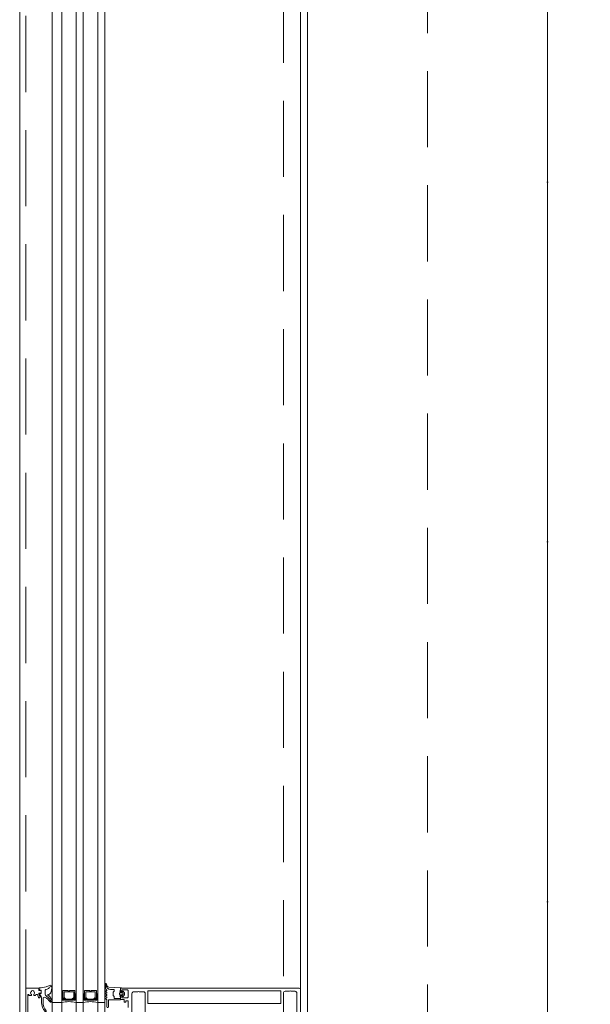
# Model space of a CAD drawing. Header units: millimetres. Extents: x 213386 to 506888, y 183055 to 450952.
# Tile 117 of 256: x 373037 to 373512, y 298776 to 299597. Entities that reach past the tile are written whole.
import ezdxf

# ---------------------------------------------------------------- set-up
doc = ezdxf.new("R2010")
doc.units = ezdxf.units.MM
doc.linetypes.add('CK_Čerchovaná 50', pattern=[6, 3, -1.5, 0, -1.5])
doc.linetypes.add('ČÁRKOVANÁ', pattern=[19.05, 12.7, -6.35])
for name, color, linetype, lineweight in [('FASÁDA DETAILNÍ', 255, 'Continuous', 0), ('KOTY', 255, 'Continuous', 0), ('NOVA', 255, 'Continuous', 0), ('TENKA', 255, 'Continuous', 0)]:
    doc.layers.add(name, color=color, linetype=linetype, lineweight=lineweight)
doc.layers.get('KOTY').off()

# ---------------------------------------------------------------- blocks, each defined once
blk = doc.blocks.new('NOVÁ PODLAHA')
at = {"layer": 'NOVA'}
blk.add_lwpolyline([(25700, 16457.5), (25700, 0), (0, 0), (0, 15942.5)], dxfattribs=at)
blk = doc.blocks.new('284336')
for points in [[(-0.7, -9.6), (-10, -9.6, 0.414511), (-10.51, -10.11), (-10.51, -15.51, -1), (-11.69, -15.51), (-11.69, -9.6), (-12.69, -8.95, -0.668884), (-12.6, -8.23), (-11.99, -8.01, 0.766384), (-11.99, -7.21), (-12.6, -6.99, -0.76831), (-12.6, -6.23), (-11.99, -6.01, 0.766384), (-11.99, -5.21), (-12.6, -4.99, -0.76831), (-12.6, -4.23), (-11.99, -4.01, 0.766384), (-11.99, -3.21), (-12.6, -2.99, -0.877523), (-12.5, -2.22), (-12.1, -2.22, 0.698129), (-11.83, -1.5, -0.220231), (-12.89, 0.78), (-12.89, 3.45, -0.157143), (-12.82, 3.68), (-12.69, 3.42, -0.067482), (-12.48, 2.53, 0.393136), (-8.66, -1.02), (-6.1, -1.02, -0.414214), (-5.61, -1.51), (-5.61, -2.22, -0.267949), (-5.85, -2.65), (-6.35, -2.93, 0.267949), (-6.61, -3.38), (-6.61, -5.84, 0.267949), (-6.35, -6.29), (-5.85, -6.57, -0.267949), (-5.61, -7), (-5.61, -8.11, 0.414215), (-5.1, -8.62), (-0.41, -8.62), (-0.41, -9.31, -0.414212), (-0.7, -9.6)], [(-0.41, 0), (-0.41, -2, 0.990243), (-0.4, -3.02), (0.9, -3.02, 0.414214), (1.21, -2.71), (1.21, -2.61, -0.668123), (1.71, -2.4), (2.75, -3.45, -0.199004), (2.89, -3.79), (2.89, -5.43, -0.199038), (2.75, -5.77), (1.71, -6.82, -0.668191), (1.21, -6.61), (1.21, -6.51, 0.414214), (0.9, -6.2), (-0.4, -6.2, 0.990269), (-0.41, -7.22), (-0.41, -8.6), (-5.1, -8.6, -0.414215), (-5.59, -8.11), (-5.59, -7, 0.267949), (-5.84, -6.56), (-6.34, -6.27, -0.267949), (-6.59, -5.84), (-6.59, -3.38, -0.267949), (-6.34, -2.95), (-5.84, -2.66, 0.267949), (-5.59, -2.22), (-5.59, -1.51, 0.414214), (-6.1, -1), (-8.66, -1, -0.393156), (-12.46, 2.53, 0.067572), (-12.67, 3.43), (-12.8, 3.7, -0.637545), (-12.12, 3.53), (-11.92, 2.53, 0.344315), (-10.06, 0.91), (0, 0.38, -0.406913), (0.39, 0), (-0.41, 0)], [(1.7, -4.31, 0.414235), (1.2, -3.81), (-0.7, -3.81, 0.414214), (-1.2, -4.31), (-1.2, -4.91, 0.414214), (-0.7, -5.41), (1.2, -5.41, 0.414235), (1.7, -4.91), (1.7, -4.31)]]:
    blk.add_lwpolyline(points, format="xyb", close=True)
blk = doc.blocks.new('433270')
blk.add_lwpolyline([(1, 0, 0.414364), (0, -1), (0, -1.4, 0.255924), (0.23, -1.83, -0.547723), (0.23, -3.17, 0.255924), (0, -3.6), (0, -14.6, 0.414214), (0.3, -14.9), (1.2, -14.9, 0.414214), (1.7, -14.4), (1.7, -10.3, -0.414214), (2, -10), (6, -10, 0.414248), (7, -9), (7, -7.7, 0.414179), (6.5, -7.2), (5.7, -7.2, 0.414232), (5.4, -7.5), (5.4, -8.2, -0.414198), (5.1, -8.5), (2.8, -8.5, -0.414204), (1.8, -7.5), (1.8, -4.49, -0.147432), (1.97, -3.94, 0.147461), (2.4, -2.5), (2.4, -2.3, -0.414214), (2.9, -1.8), (21.87, -1.8, -0.668178), (22.22, -2.65), (22.16, -2.72, 1), (21.59, -3.29), (21.52, -3.35, 0.198912), (21.38, -3.71), (21.38, -4.05, 0.414214), (22.08, -4.75), (22.38, -4.75, 0.576988), (22.64, -4.3, -0.311246), (24.56, -4.3, 0.576988), (24.82, -4.75), (25.3, -4.75, -0.260065), (25.3, -6.65), (24.82, -6.65, 0.576988), (24.56, -7.1, -0.311246), (22.64, -7.1, 0.576988), (22.38, -6.65), (22.08, -6.65, 0.414214), (21.38, -7.35), (21.38, -7.61, 0.267949), (21.63, -8.04), (21.89, -8.2, -0.637047), (21.73, -10), (19.83, -10.7, 0.315299), (19.5, -11.17), (19.5, -11.49, 0.520567), (20.17, -11.96), (22.83, -10.99, -0.520567), (23.5, -11.46), (23.5, -12.5, 0.414062), (24, -13), (25, -13, 0.414186), (25.5, -12.5), (25.5, -11.5, -0.414182), (26, -11), (27, -11, 0.414214), (27.5, -10.5), (27.5, -0.5, 0.414214), (27, 0), (1, 0)], format="xyb", close=True)
blk = doc.blocks.new('284325')
for points in [[(0.84, -5.23, -0.560316), (0.94, -4.73), (1.94, -4.36, 0.3153), (2.14, -4.08), (2.14, -1.89, 0.451558), (1.8, -1.59), (0.9, -1.7, -0.399586), (0.57, -1.46), (0.3, -0.07, -0.415977), (0.53, 0.29, 0.024107), (6.15, 1.24, 0.076636), (8.99, 2.34, -0.577615), (10.79, 1.3), (10.02, 1.37, 0.283171), (9.08, 0.9, -0.168429), (7.07, -0.74), (5.9, -1.16, 0.315302), (5.24, -2.1), (5.24, -4.21, 0.269719), (6.76, -6.82, -0.194797), (10.18, -11.53, -0.342663), (9.17, -11.17, 0.119207), (5.43, -7.59, 0.578571), (3.63, -8.62), (3.63, -11.77, 0.176415), (6.16, -18.72, -1), (5.24, -19.49, -0.176415), (2.43, -11.77), (2.43, -8.89, 0.208286), (0.84, -5.23)], [(8.95, -6.65), (10.32, -8.78, -0.134555), (10.79, -10.63, -0.339795), (10.19, -11.53, 0.194788), (6.76, -6.81, -0.269736), (5.25, -4.21), (5.25, -2.1, -0.315302), (5.9, -1.17), (7.07, -0.74, 0.168429), (9.09, 0.89, -0.283167), (10.01, 1.36), (10.79, 1.29), (10.79, -0.74, -0.070852), (10.71, -1.3), (9.95, -3.93, -0.241839), (9.08, -4.83), (7.93, -5.22, 0.836024), (8.08, -6.19), (8.11, -6.19, -0.255349), (8.95, -6.65)]]:
    blk.add_lwpolyline(points, format="xyb", close=True)

msp = doc.modelspace()

# ---------------------------------------------------------------- linework, layer by layer
at = {"layer": 'FASÁDA DETAILNÍ'}
for p, q in [((373063.64, 288952.65), (373063.64, 307967.15)), ((373063.64, 293752.65), (373063.64, 307967.15)), ((373063.64, 284292.15), (373063.64, 307967.15)), ((373071.64, 307967.15), (373071.64, 288952.65)), ((373071.64, 307967.15), (373071.64, 293752.65)), ((373071.64, 307967.15), (373071.64, 297319.03)), ((373071.64, 307967.15), (373071.64, 292519.03)), ((373071.64, 307967.15), (373071.64, 287719.03)), ((373083.64, 288952.65), (373083.64, 307967.15)), ((373083.64, 293752.65), (373083.64, 307967.15)), ((373083.64, 297319.03), (373083.64, 307967.15)), ((373083.64, 292519.03), (373083.64, 307967.15)), ((373083.64, 287719.03), (373083.64, 307967.15)), ((373089.64, 307967.15), (373089.64, 288952.65)), ((373089.64, 307967.15), (373089.64, 293752.65)), ((373089.64, 307967.15), (373089.64, 297319.03)), ((373089.64, 307967.15), (373089.64, 292519.03)), ((373089.64, 307967.15), (373089.64, 287719.03)), ((373101.64, 288952.65), (373101.64, 307967.15)), ((373101.64, 293752.65), (373101.64, 307967.15)), ((373101.64, 297319.03), (373101.64, 307967.15)), ((373101.64, 292519.03), (373101.64, 307967.15)), ((373101.64, 287719.03), (373101.64, 307967.15)), ((373107.64, 307967.15), (373107.64, 288952.65)), ((373107.64, 307967.15), (373107.64, 293752.65)), ((373063.64, 298777.65), (373063.64, 300686.65)), ((373107.64, 300686.65), (373107.64, 298777.65)), ((373071.64, 300679.12), (373071.64, 298777.65)), ((373083.64, 298777.65), (373083.64, 300679.12)), ((373089.64, 300679.12), (373089.64, 298777.65)), ((373101.64, 298777.65), (373101.64, 300679.12)), ((373270.64, 300675.65), (373270.64, 298788.65)), ((373071.64, 298777.65), (373063.64, 298777.65)), ((373089.64, 298777.65), (373083.64, 298777.65)), ((373107.64, 298777.65), (373101.64, 298777.65))]:
    msp.add_line(p, q, dxfattribs=at)
for points in [[(399616.64, 284292.15), (373036.64, 284292.15), (373036.64, 307972.15), (399616.64, 307972.15)], [(399376.64, 284532.15), (373276.64, 284532.15), (373276.64, 307732.15), (399376.64, 307732.15)], [(399176.64, 284732.15), (373476.64, 284732.15), (373476.64, 307532.15), (399176.64, 307532.15)], [(373082.64, 298787.65), (373082.64, 298781.65), (373080.64, 298779.65), (373074.64, 298779.65), (373072.64, 298781.65), (373072.64, 298787.65), (373077.14, 298787.65), (373077.14, 298787.15), (373078.14, 298787.15), (373078.14, 298787.65)], [(373073.64, 298786.65), (373081.64, 298786.65), (373081.64, 298782.07), (373080.22, 298780.65), (373075.19, 298780.65), (373073.64, 298782.07)], [(373100.64, 298787.65), (373100.64, 298781.65), (373098.64, 298779.65), (373092.64, 298779.65), (373090.64, 298781.65), (373090.64, 298787.65), (373095.14, 298787.65), (373095.14, 298787.15), (373096.14, 298787.15), (373096.14, 298787.65)], [(373091.64, 298786.65), (373099.64, 298786.65), (373099.64, 298782.07), (373098.22, 298780.65), (373093.19, 298780.65), (373091.64, 298782.07)]]:
    msp.add_lwpolyline(points, close=True, dxfattribs=at)
at = {"layer": 'FASÁDA DETAILNÍ', "linetype": 'ČÁRKOVANÁ', "ltscale": 5}
msp.add_lwpolyline([(399611.64, 284297.15), (373041.64, 284297.15), (373041.64, 307967.15), (399611.64, 307967.15)], close=True, dxfattribs=at)
at = {"layer": 'FASÁDA DETAILNÍ', "color": 7, "linetype": 'ČÁRKOVANÁ', "ltscale": 5}
for points in [[(399396.64, 284512.15), (373256.64, 284512.15), (373256.64, 307752.15), (399396.64, 307752.15)], [(399276.64, 284632.15), (373376.64, 284632.15), (373376.64, 307632.15), (399276.64, 307632.15)]]:
    msp.add_lwpolyline(points, close=True, dxfattribs=at)
at = {"layer": 'FASÁDA DETAILNÍ'}
for points in [[(373270.64, 298763.15), (373270.64, 298788.65, 0.414214), (373269.64, 298789.65), (373269.64, 298789.65), (373121.14, 298789.65, 0.414214), (373120.64, 298789.15), (373120.64, 298787.85, 0.41422), (373121.14, 298787.35), (373121.64, 298787.35), (373121.64, 298788.35), (373126.14, 298788.35, -0.414214), (373127.14, 298787.35), (373127.14, 298782.65, -0.414214), (373126.14, 298781.65), (373121.64, 298781.65), (373121.64, 298783.35), (373121.14, 298783.35, 0.414201), (373120.64, 298782.85), (373120.64, 298780.85, 0.414214), (373121.14, 298780.35), (373123.28, 298780.35, -0.414214), (373123.78, 298779.85), (373123.78, 298778.05), (373125.03, 298778.05), (373125.03, 298779.25), (373126.84, 298779.25, -0.414214), (373127.14, 298778.95), (373127.14, 298773.66, -0.414167)], [(373130.14, 298766.8), (373130.14, 298785.16, -0.414214), (373131.64, 298786.66), (373135.14, 298786.66, -0.399985), (373136.14, 298786.66), (373139.84, 298786.66, -0.414214), (373141.34, 298785.16), (373141.34, 298766.8, 0.13165)], [(373256.44, 298766.81), (373256.44, 298785.66, -0.414232), (373257.94, 298787.16), (373261.65, 298787.16, -0.399985), (373262.65, 298787.16), (373266.14, 298787.16, -0.414232), (373267.64, 298785.66), (373267.64, 298766.81, 0.116937)]]:
    msp.add_lwpolyline(points, format="xyb", dxfattribs=at)
msp.add_lwpolyline([(373143.84, 298787.55), (373253.94, 298787.55, -0.414214), (373254.44, 298787.05), (373254.44, 298777.35, -0.414214), (373253.94, 298776.85), (373143.84, 298776.85, -0.414214), (373143.34, 298777.35), (373143.34, 298787.05, -0.414214), (373143.84, 298787.55)], format="xyb", close=True, dxfattribs=at)
for centre, radius, start, end in [((373072.14, 298785.52), 0.596, 213.03656, 326.96344), ((373072.14, 298785.22), 0.596, 213.03656, 326.96344), ((373072.14, 298784.93), 0.596, 213.03656, 326.96344), ((373072.14, 298784.64), 0.596, 213.03656, 326.96344), ((373072.14, 298784.35), 0.596, 213.03656, 326.96344), ((373072.14, 298784.05), 0.596, 213.03656, 326.96344), ((373072.14, 298783.76), 0.596, 213.03656, 326.96344), ((373072.14, 298783.47), 0.596, 213.03656, 326.96344), ((373072.14, 298783.18), 0.596, 213.03656, 326.96344), ((373072.14, 298782.88), 0.596, 213.03656, 326.96344), ((373072.14, 298782.59), 0.596, 213.03656, 326.96344), ((373072.14, 298782.3), 0.596, 213.03656, 326.96344), ((373072.14, 298782.01), 0.596, 213.03656, 326.96344), ((373072.28, 298781.99), 0.879, 223.50356, 316.00509), ((373072.42, 298782.09), 1.26, 231.50044, 308.03437), ((373072.56, 298782.25), 1.71, 237.31435, 302.70505), ((373072.71, 298782.49), 2.25, 241.59719, 298.47266), ((373072.88, 298782.84), 2.9, 244.70485, 294.69333), ((373072.99, 298783.21), 3.55, 247.59095, 292.70618), ((373077.64, 298755.76), 22.7, 74.67278, 105.32722), ((373082.29, 298783.21), 3.55, 247.29382, 292.40905), ((373082.4, 298782.84), 2.9, 245.30667, 295.29515), ((373082.57, 298782.49), 2.25, 241.52734, 298.40281), ((373082.71, 298782.25), 1.71, 237.29495, 302.68565), ((373082.85, 298782.09), 1.26, 231.96563, 308.49956), ((373083, 298781.99), 0.879, 223.99491, 316.49644), ((373083.14, 298785.52), 0.596, 213.03656, 326.96344), ((373083.14, 298785.22), 0.596, 213.03656, 326.96344), ((373083.14, 298784.93), 0.596, 213.03656, 326.96344), ((373083.14, 298784.64), 0.596, 213.03656, 326.96344), ((373083.14, 298784.35), 0.596, 213.03656, 326.96344), ((373083.14, 298784.05), 0.596, 213.03656, 326.96344), ((373083.14, 298783.76), 0.596, 213.03656, 326.96344), ((373083.14, 298783.47), 0.596, 213.03656, 326.96344), ((373083.14, 298783.18), 0.596, 213.03656, 326.96344), ((373083.14, 298782.88), 0.596, 213.03656, 326.96344), ((373083.14, 298782.59), 0.596, 213.03656, 326.96344), ((373083.14, 298782.3), 0.596, 213.03656, 326.96344), ((373083.14, 298782.01), 0.596, 213.03656, 326.96344), ((373090.14, 298785.52), 0.596, 213.03656, 326.96344), ((373090.14, 298785.22), 0.596, 213.03656, 326.96344), ((373090.14, 298784.93), 0.596, 213.03656, 326.96344), ((373090.14, 298784.64), 0.596, 213.03656, 326.96344), ((373090.14, 298784.35), 0.596, 213.03656, 326.96344), ((373090.14, 298784.05), 0.596, 213.03656, 326.96344), ((373090.14, 298783.76), 0.596, 213.03656, 326.96344), ((373090.14, 298783.47), 0.596, 213.03656, 326.96344), ((373090.14, 298783.18), 0.596, 213.03656, 326.96344), ((373090.14, 298782.88), 0.596, 213.03656, 326.96344), ((373090.14, 298782.59), 0.596, 213.03656, 326.96344), ((373090.14, 298782.3), 0.596, 213.03656, 326.96344), ((373090.14, 298782.01), 0.596, 213.03656, 326.96344), ((373090.28, 298781.99), 0.879, 223.50356, 316.00509), ((373090.42, 298782.09), 1.26, 231.50044, 308.03437), ((373090.56, 298782.25), 1.71, 237.31435, 302.70505), ((373090.71, 298782.49), 2.25, 241.59719, 298.47266), ((373090.88, 298782.84), 2.9, 244.70485, 294.69333), ((373090.99, 298783.21), 3.55, 247.59095, 292.70618), ((373095.64, 298755.76), 22.7, 74.67278, 105.32722), ((373100.29, 298783.21), 3.55, 247.29382, 292.40905), ((373100.4, 298782.84), 2.9, 245.30667, 295.29515), ((373100.57, 298782.49), 2.25, 241.52734, 298.40281), ((373100.71, 298782.25), 1.71, 237.29495, 302.68565), ((373100.85, 298782.09), 1.26, 231.96563, 308.49956), ((373101, 298781.99), 0.879, 223.99491, 316.49644), ((373101.14, 298785.52), 0.596, 213.03656, 326.96344), ((373101.14, 298785.22), 0.596, 213.03656, 326.96344), ((373101.14, 298784.93), 0.596, 213.03656, 326.96344), ((373101.14, 298784.64), 0.596, 213.03656, 326.96344), ((373101.14, 298784.35), 0.596, 213.03656, 326.96344), ((373101.14, 298784.05), 0.596, 213.03656, 326.96344), ((373101.14, 298783.76), 0.596, 213.03656, 326.96344), ((373101.14, 298783.47), 0.596, 213.03656, 326.96344), ((373101.14, 298783.18), 0.596, 213.03656, 326.96344), ((373101.14, 298782.88), 0.596, 213.03656, 326.96344), ((373101.14, 298782.59), 0.596, 213.03656, 326.96344), ((373101.14, 298782.3), 0.596, 213.03656, 326.96344), ((373101.14, 298782.01), 0.596, 213.03656, 326.96344)]:
    msp.add_arc(centre, radius, start, end, dxfattribs=at)
at = {"layer": 'TENKA', "linetype": 'CK_Čerchovaná 50', "ltscale": 50}
msp.add_line((373476.64, 284532.15), (373476.64, 307732.15), dxfattribs=at)
at = {"layer": 'TENKA', "ltscale": 20}
msp.add_lwpolyline([(373476.64, 296369.65), (373476.64, 300694.65)], dxfattribs=at)

# ---------------------------------------------------------------- block references
at = {"layer": 'FASÁDA DETAILNÍ', "rotation": 90}
msp.add_blockref('433270', (373041.64, 298762.15), dxfattribs=at)
at = {"layer": 'FASÁDA DETAILNÍ'}
for name, p in [('284325', (373052.5, 298789.65)), ('284336', (373121.05, 298789.65))]:
    msp.add_blockref(name, p, dxfattribs=at)
at = {"layer": 'KOTY'}
msp.add_blockref('NOVÁ PODLAHA', (373476.64, 284732.15), dxfattribs=at)

doc.saveas('drawing.dxf')
